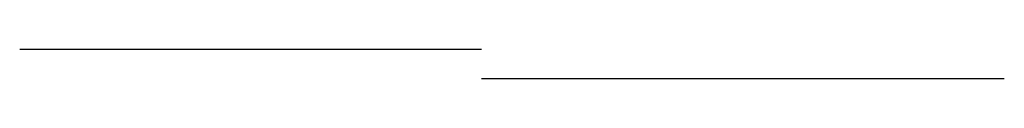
# Model space of a CAD drawing. Header units: millimetres. Extents: x -353 to 400, y -23 to 0.
import ezdxf

# ---------------------------------------------------------------- set-up
doc = ezdxf.new("R2010")
doc.units = ezdxf.units.MM

# ---------------------------------------------------------------- blocks, each defined once
blk = doc.blocks.new('BLOCK_E_Distribution Panel_MEPcontent_ABB_TwinLine N 55_Double Insulated_650x800x225_INT-EN')
for p, q in [((-353.35, 0, 78), (0, 0, 78)), ((400, -22.75), (0, -22.75)), ((400, -22.75), (400, -22.75))]:
    blk.add_line(p, q)

msp = doc.modelspace()

# ---------------------------------------------------------------- block references
msp.add_blockref('BLOCK_E_Distribution Panel_MEPcontent_ABB_TwinLine N 55_Double Insulated_650x800x225_INT-EN', (0, 0))

doc.saveas('drawing.dxf')
